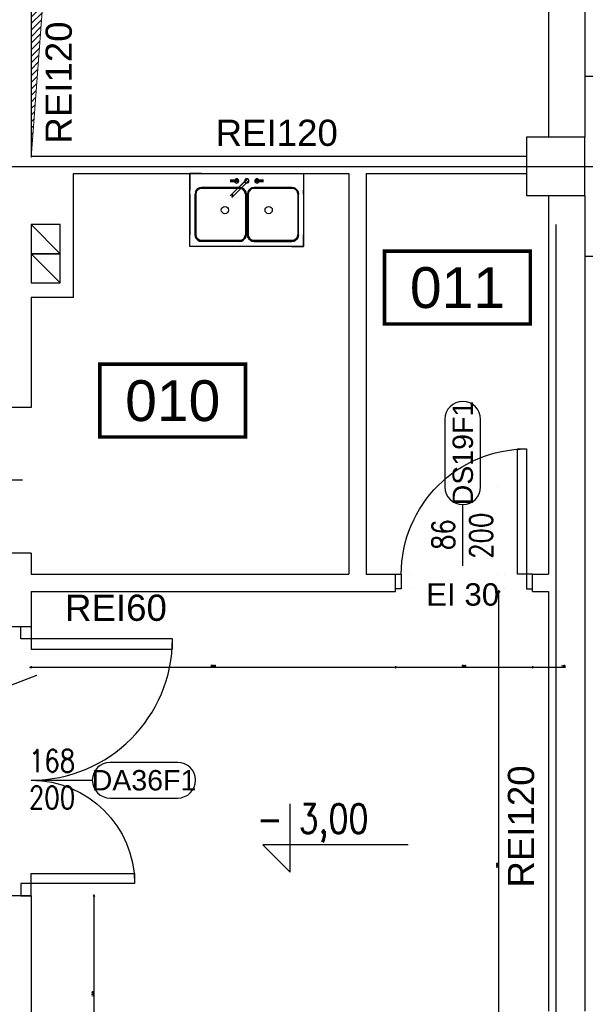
# Model space of a CAD drawing. Header units: centimetres. Extents: x -228435 to 46820, y -89367 to 152985.
# Tile 29 of 256: x -62818 to -58938, y 11246 to 18007. Entities that reach past the tile are written whole.
import ezdxf
from ezdxf.enums import TextEntityAlignment as Align

# ---------------------------------------------------------------- set-up
doc = ezdxf.new("R2010")
doc.units = ezdxf.units.CM
doc.header["$LTSCALE"] = 50
doc.header["$PDMODE"] = 35
doc.header["$PDSIZE"] = 0.1
doc.linetypes.add('Kondygnacja  -0_5$0$DOT2', pattern=[3.175, 0, -3.175])
doc.linetypes.add('Osie rzutów$0$DASHDOT2', pattern=[12.7, 6.35, -3.175, 0, -3.175])
doc.layers.get('0').update_dxf_attribs({"color": 8})
doc.layers.get('DEFPOINTS').update_dxf_attribs({"color": 8})
for name, color, linetype in [('Kondygnacja  -0_5$0$ARCH_INFO_ETYK_DRZWI', 8, 'Continuous'), ('Kondygnacja  -0_5$0$ARCH_INFO_KOTY_WYSOKOŚCIOWE_IST', 8, 'Continuous'), ('Kondygnacja  -0_5$0$ARCH_INFO_ODPORNOŚĆ OGNIOWA', 8, 'Continuous'), ('Kondygnacja  -0_5$0$ARCH_INFO_OPISY', 8, 'Continuous'), ('Kondygnacja  -0_5$0$ARCH_MUROWANE_IST', 8, 'Continuous'), ('Kondygnacja  -0_5$0$ARCH_OKŁADZINA', 8, 'Continuous'), ('Kondygnacja  -0_5$0$ARCH_OTWORY_WENTYLACJA_IST', 8, 'Continuous'), ('Kondygnacja  -0_5$0$ARCH_WYBURZENIA', 8, 'Kondygnacja  -0_5$0$DOT2'), ('Kondygnacja  -0_5$0$ARCH_WYPOSAŻENIE_SANITARNE_IST', 8, 'Continuous'), ('Kondygnacja  -0_5$0$ARCH_ŚLUSARKA_DRZWI', 8, 'Continuous'), ('Kondygnacja  -0_5$0$ARCH_ŚLUSARKA_DRZWI_IST', 8, 'Continuous'), ('Kondygnacja  -0_5$0$ARCH_ŻELBET_IST', 8, 'Continuous'), ('Osie rzutów$0$ARCH_INFO_OSIE_IST', 8, 'Osie rzutów$0$DASHDOT2'), ('Osie rzutów$0$ARCH_INFO_OSIE_OPISY_IST', 8, 'Continuous'), ('Pomieszczenia -05$0$ARCH_INFO_AREA_ETYKIETY_200', 8, 'Continuous')]:
    doc.layers.add(name, color=color, linetype=linetype)
doc.layers.add('Kondygnacja  -0_5$0$ARCH_INFO_WYMIARY', color=8, linetype='Continuous', lineweight=9)
doc.layers.add('Kondygnacja  -0_5$0$ARCH_WIDOK', color=8, linetype='Continuous', lineweight=13)
doc.styles.add('Kondygnacja  -0_5$0$Arial', font='ARIAL.TTF')
doc.styles.add('Kondygnacja  -0_5$0$Romans', font='Romans.shx', dxfattribs={"width": 0.7})
doc.styles.add('Kondygnacja  -0_5$0$ROMANS-50-CM', font='romans.shx', dxfattribs={"width": 0.8, "height": 10})
doc.styles.add('Kondygnacja  -0_5$0$Standard', font='txt')
doc.styles.add('Pomieszczenia -05$0$Arial', font='ARIAL.TTF')
doc.dimstyles.new('Kondygnacja  -0_5$0$ISO-25', dxfattribs={"dimtxt": 2.5, "dimasz": 2.5, "dimexe": 1.25, "dimexo": 0.625, "dimtad": 1, "dimtxsty": 'Kondygnacja  -0_5$0$Standard', "dimcen": 2.5, "dimadec": 0, "dimazin": 0, "dimtfac": 1, "dimtmove": 0, "dimatfit": 3, "dimfxl": 1, "dimarcsym": 0})
doc.dimstyles.new('Kondygnacja  -0_5$0$Wymiary 1-100', dxfattribs={"dimtxt": 12, "dimasz": 10, "dimexe": 5, "dimexo": 0, "dimgap": 4, "dimtad": 1, "dimrnd": 0.5, "dimzin": 12, "dimdsep": 46, "dimtxsty": 'Kondygnacja  -0_5$0$Romans', "dimblk": 'Kondygnacja  -0_5$0$_Oblique', "dimcen": 10, "dimdle": 10, "dimclrt": 55, "dimazin": 0, "dimtfac": 1, "dimtmove": 1, "dimatfit": 3, "dimfxl": 8, "dimfxlon": 1, "dimtolj": 1, "dimtzin": 0, "dimarcsym": 0})

# ---------------------------------------------------------------- blocks, each defined once
blk = doc.blocks.new('Osie rzutów')
at = {"layer": 'Osie rzutów$0$ARCH_INFO_OSIE_IST', "ltscale": 10}
for p, q in [((6200, 12510), (6200, 4800)), ((6200, 12510), (6200, 4571.18)), ((4436.04, 6200), (15156.54, 6200))]:
    blk.add_line(p, q, dxfattribs=at)
blk = doc.blocks.new('Kondygnacja  -0_5$0$T-drzwi_prawe-200')
at = {"layer": 'Kondygnacja  -0_5$0$ARCH_INFO_ETYK_DRZWI'}
blk.add_line((0, 0), (60, 0), dxfattribs=at)
blk.add_lwpolyline([(143.68, 17.5), (77.5, 17.5, 1), (77.5, -17.5), (143.68, -17.5, 1)], format="xyb", close=True, dxfattribs=at)
at = {"layer": 'Kondygnacja  -0_5$0$ARCH_INFO_ETYK_DRZWI', "color": 1, "style": 'Kondygnacja  -0_5$0$Arial'}
blk.add_attdef('ADS_DRZWI:ODPORNOŚĆ_OGNIOWA', text='', height=20, rotation=90, dxfattribs=at).set_placement((-25.52, 0.12), align=Align.BOTTOM_CENTER)
at = {"layer": 'Kondygnacja  -0_5$0$ARCH_INFO_ETYK_DRZWI', "style": 'Kondygnacja  -0_5$0$Romans', "width": 0.8}
for tag, p in [('ADS_DRZWI:SZEROKOŚĆ', (20.49, 8)), ('ADS_DRZWI:WYSOKOŚĆ', (20.49, -28))]:
    blk.add_attdef(tag, text='', height=22, dxfattribs=at).set_placement(p, align=Align.CENTER)
at = {"layer": 'Kondygnacja  -0_5$0$ARCH_INFO_ETYK_DRZWI', "style": 'Kondygnacja  -0_5$0$Arial'}
blk.add_attdef('ADS_DRZWI:SYMBOL', text='', height=20, dxfattribs=at).set_placement((110.69, 0), align=Align.MIDDLE)
blk = doc.blocks.new('Kondygnacja  -0_5$0$T-drzwi_góra-200')
at = {"layer": 'Kondygnacja  -0_5$0$ARCH_INFO_ETYK_DRZWI'}
blk.add_line((0, 0), (0, 60), dxfattribs=at)
blk.add_lwpolyline([(-17.5, 143.68), (-17.5, 77.5, 1), (17.5, 77.5), (17.5, 143.68, 1)], format="xyb", close=True, dxfattribs=at)
at = {"layer": 'Kondygnacja  -0_5$0$ARCH_INFO_ETYK_DRZWI', "style": 'Kondygnacja  -0_5$0$Arial'}
blk.add_attdef('ADS_DRZWI:SYMBOL', text='', height=20, rotation=90, dxfattribs=at).set_placement((0, 110.59), align=Align.MIDDLE)
at = {"layer": 'Kondygnacja  -0_5$0$ARCH_INFO_ETYK_DRZWI', "style": 'Kondygnacja  -0_5$0$Romans', "width": 0.8}
for tag, p in [('ADS_DRZWI:SZEROKOŚĆ', (-8, 30.49)), ('ADS_DRZWI:WYSOKOŚĆ', (29, 29.47))]:
    blk.add_attdef(tag, text='', height=22, rotation=90, dxfattribs=at).set_placement(p, align=Align.CENTER)
at = {"layer": 'Kondygnacja  -0_5$0$ARCH_INFO_ETYK_DRZWI', "color": 1, "style": 'Kondygnacja  -0_5$0$Arial'}
blk.add_attdef('ADS_DRZWI:ODPORNOŚĆ_OGNIOWA', text='', height=22, dxfattribs=at).set_placement((-0.12, -45.76), align=Align.BOTTOM_CENTER)
blk = doc.blocks.new('Kondygnacja  -0_5$0$_Dot')
at = {"color": 0, "linetype": 'ByBlock', "lineweight": -2}
blk.add_line((-0.5, 0), (-1, 0), dxfattribs=at)
at = {"color": 0, "linetype": 'ByBlock', "const_width": 0.5}
blk.add_lwpolyline([(-0.25, 0, 1), (0.25, 0, 1)], format="xyb", close=True, dxfattribs=at)
blk = doc.blocks.new('Kondygnacja  -0_5$0$_Oblique')
at = {"color": 0, "linetype": 'ByBlock', "lineweight": -2}
blk.add_line((-0.5, -0.5), (0.5, 0.5), dxfattribs=at)
blk = doc.blocks.new('*D144')
at = {"layer": 'DEFPOINTS', "color": 0}
for p in [(-62740, 11990), (-62307, 11990), (-62690, 10644.8)]:
    blk.add_point(p, dxfattribs=at)
at = {"layer": 'Kondygnacja  -0_5$0$ARCH_INFO_WYMIARY', "color": 0, "lineweight": -2}
for p, q in [((-62315, 11990), (-62302, 11990)), ((-62307, 10634.8), (-62307, 12000)), ((-62315, 10644.8), (-62302, 10644.8))]:
    blk.add_line(p, q, dxfattribs=at)
at = {"layer": 'Kondygnacja  -0_5$0$ARCH_INFO_WYMIARY', "color": 0, "lineweight": -2, "xscale": 10, "yscale": 10, "zscale": 10}
for p, rotation in [((-62307, 11990), 90), ((-62307, 10644.8), 270)]:
    blk.add_blockref('Kondygnacja  -0_5$0$_Oblique', p, dxfattribs=dict(at, rotation=rotation))
at = {"layer": 'Kondygnacja  -0_5$0$ARCH_INFO_WYMIARY', "color": 55, "insert": (-62317, 11317.4), "char_height": 12, "attachment_point": 5, "rotation": 90, "style": 'Kondygnacja  -0_5$0$Romans'}
blk.add_mtext('\\A1;1345', dxfattribs=at)
blk = doc.blocks.new('*D145')
at = {"layer": 'DEFPOINTS', "color": 0}
for p in [(-59530.1, 14080), (-59190, 14080), (-59190, 10320)]:
    blk.add_point(p, dxfattribs=at)
at = {"layer": 'Kondygnacja  -0_5$0$ARCH_INFO_WYMIARY', "color": 0, "lineweight": -2}
for p, q in [((-59522.1, 14080), (-59535.1, 14080)), ((-59530.1, 10310), (-59530.1, 14090)), ((-59522.1, 10320), (-59535.1, 10320))]:
    blk.add_line(p, q, dxfattribs=at)
at = {"layer": 'Kondygnacja  -0_5$0$ARCH_INFO_WYMIARY', "color": 0, "lineweight": -2, "xscale": 10, "yscale": 10, "zscale": 10}
for p, rotation in [((-59530.1, 14080), 90), ((-59530.1, 10320), 270)]:
    blk.add_blockref('Kondygnacja  -0_5$0$_Oblique', p, dxfattribs=dict(at, rotation=rotation))
at = {"layer": 'Kondygnacja  -0_5$0$ARCH_INFO_WYMIARY', "color": 55, "insert": (-59540.1, 12200), "char_height": 12, "attachment_point": 5, "rotation": 90, "style": 'Kondygnacja  -0_5$0$Romans'}
blk.add_mtext('\\A1;3760', dxfattribs=at)
blk = doc.blocks.new('*D107')
at = {"layer": 'DEFPOINTS', "color": 0}
for p in [(-59300, 14080), (-59190, 13832.7), (-59300, 13559.4)]:
    blk.add_point(p, dxfattribs=at)
at = {"layer": 'Kondygnacja  -0_5$0$ARCH_INFO_WYMIARY', "color": 0, "lineweight": -2}
for p, q in [((-59180, 13559.4), (-59310, 13559.4)), ((-59300, 13567.4), (-59300, 13554.4)), ((-59190, 13567.4), (-59190, 13554.4)), ((-59074.2, 13559.4), (-59190, 13559.4))]:
    blk.add_line(p, q, dxfattribs=at)
at = {"layer": 'Kondygnacja  -0_5$0$ARCH_INFO_WYMIARY', "color": 0, "lineweight": -2, "xscale": 10, "yscale": 10, "zscale": 10, "rotation": 180}
blk.add_blockref('Kondygnacja  -0_5$0$_Oblique', (-59300, 13559.4), dxfattribs=at)
at = {"layer": 'Kondygnacja  -0_5$0$ARCH_INFO_WYMIARY', "color": 0, "lineweight": -2, "xscale": 10, "yscale": 10, "zscale": 10}
blk.add_blockref('Kondygnacja  -0_5$0$_Oblique', (-59190, 13559.4), dxfattribs=at)
at = {"layer": 'Kondygnacja  -0_5$0$ARCH_INFO_WYMIARY', "color": 55, "insert": (-59088.4, 13569.4), "char_height": 12, "attachment_point": 5, "style": 'Kondygnacja  -0_5$0$Romans'}
blk.add_mtext('\\A1;110', dxfattribs=at)
blk = doc.blocks.new('*D108')
at = {"layer": 'DEFPOINTS', "color": 0}
for p in [(-60240, 14080), (-59300, 14080), (-60240, 13559.4)]:
    blk.add_point(p, dxfattribs=at)
at = {"layer": 'Kondygnacja  -0_5$0$ARCH_INFO_WYMIARY', "color": 0, "lineweight": -2}
for p, q in [((-59290, 13559.4), (-60250, 13559.4)), ((-60240, 13567.4), (-60240, 13554.4)), ((-59300, 13567.4), (-59300, 13554.4))]:
    blk.add_line(p, q, dxfattribs=at)
at = {"layer": 'Kondygnacja  -0_5$0$ARCH_INFO_WYMIARY', "color": 0, "lineweight": -2, "xscale": 10, "yscale": 10, "zscale": 10, "rotation": 180}
blk.add_blockref('Kondygnacja  -0_5$0$_Oblique', (-60240, 13559.4), dxfattribs=at)
at = {"layer": 'Kondygnacja  -0_5$0$ARCH_INFO_WYMIARY', "color": 0, "lineweight": -2, "xscale": 10, "yscale": 10, "zscale": 10}
blk.add_blockref('Kondygnacja  -0_5$0$_Oblique', (-59300, 13559.4), dxfattribs=at)
at = {"layer": 'Kondygnacja  -0_5$0$ARCH_INFO_WYMIARY', "color": 55, "insert": (-59770, 13569.4), "char_height": 12, "attachment_point": 5, "style": 'Kondygnacja  -0_5$0$Romans'}
blk.add_mtext('\\A1;940', dxfattribs=at)
blk = doc.blocks.new('*D109')
at = {"layer": 'DEFPOINTS', "color": 0}
for p in [(-60240, 14080), (-62740, 13832.7), (-62740, 13559.4)]:
    blk.add_point(p, dxfattribs=at)
at = {"layer": 'Kondygnacja  -0_5$0$ARCH_INFO_WYMIARY', "color": 0, "lineweight": -2}
for p, q in [((-60230, 13559.4), (-62750, 13559.4)), ((-62740, 13567.4), (-62740, 13554.4)), ((-60240, 13567.4), (-60240, 13554.4))]:
    blk.add_line(p, q, dxfattribs=at)
at = {"layer": 'Kondygnacja  -0_5$0$ARCH_INFO_WYMIARY', "color": 0, "lineweight": -2, "xscale": 10, "yscale": 10, "zscale": 10, "rotation": 180}
blk.add_blockref('Kondygnacja  -0_5$0$_Oblique', (-62740, 13559.4), dxfattribs=at)
at = {"layer": 'Kondygnacja  -0_5$0$ARCH_INFO_WYMIARY', "color": 0, "lineweight": -2, "xscale": 10, "yscale": 10, "zscale": 10}
blk.add_blockref('Kondygnacja  -0_5$0$_Oblique', (-60240, 13559.4), dxfattribs=at)
at = {"layer": 'Kondygnacja  -0_5$0$ARCH_INFO_WYMIARY', "color": 55, "insert": (-61490, 13569.4), "char_height": 12, "attachment_point": 5, "style": 'Kondygnacja  -0_5$0$Romans'}
blk.add_mtext('\\A1;2500', dxfattribs=at)
blk = doc.blocks.new('Kondygnacja  -0_5$0$DRZWI90')
blk.add_line((-45, 0), (-45, 90))
at = {"lineweight": -3}
for p, q in [((0, -25), (0, 25)), ((45, 0), (-45, 0))]:
    blk.add_line(p, q, dxfattribs=at)
for points in [[(-50, -10), (-45, -10), (-45, 0), (-50, 0)], [(45, -10), (50, -10), (50, 0), (45, 0)]]:
    blk.add_lwpolyline(points, close=True, dxfattribs=at)
blk.add_arc((-45, 0), 90, 0, 90, dxfattribs=at)
blk = doc.blocks.new('Kondygnacja  -0_5$0$KLM_Poziom_0$0$ZLEW2')
for points, elevation in [([(78, 0), (0, 0), (0, -50), (78, -50)], -0.5), ([(37.75, -43.25), (38, -42), (38, -14), (37.75, -12.75), (37.25, -11.75), (36.25, -10.75), (35.25, -10.25), (34, -10), (8, -10), (6.75, -10.25), (5.75, -10.75), (4.75, -11.75), (4.25, -12.75), (4, -14), (4, -42), (4.25, -43.25), (4.75, -44.25), (5.75, -45.25), (6.75, -45.75), (8, -46), (34, -46), (35.25, -45.75), (36.25, -45.25), (37.25, -44.25)], -16.5), ([(73.75, -43.25), (74, -42), (74, -14), (73.75, -12.75), (73.25, -11.75), (72.25, -10.75), (71.25, -10.25), (70, -10), (44, -10), (42.75, -10.25), (41.75, -10.75), (40.75, -11.75), (40.25, -12.75), (40, -14), (40, -42), (40.25, -43.25), (40.75, -44.25), (41.75, -45.25), (42.75, -45.75), (44, -46), (70, -46), (71.25, -45.75), (72.25, -45.25), (73.25, -44.25)], -16.5)]:
    blk.add_lwpolyline(points, close=True, dxfattribs=dict(elevation=elevation))
at = {"extrusion": (1.83772e-16, 1, -1.83772e-16), "elevation": -5.5}
blk.add_lwpolyline([(-33.5, 2.5), (-33.5, 3.5), (-27.5, 3.5), (-27.5, 2.5)], close=True, dxfattribs=at)
at = {"extrusion": (-0.707107, -0.707107, -1.83772e-16), "elevation": -24.79}
blk.add_lwpolyline([(29.61, 2.5), (31.61, 5.5), (46.36, 5.5), (46.36, 4), (32.61, 4), (32.61, 2.5)], close=True, dxfattribs=at)
at = {"extrusion": (-6.12574e-17, -1, -1.83772e-16), "elevation": 4.5}
blk.add_lwpolyline([(44.5, 2.5), (44.5, 3.5), (50.5, 3.5), (50.5, 2.5)], close=True, dxfattribs=at)
for points in [[(8, -9.5), (6.5, -9.75), (5.5, -10.25), (4.25, -11.5), (3.75, -12.5), (3.5, -14)], [(34, -9.5), (35.5, -9.75), (36.5, -10.25), (37.75, -11.5), (38.25, -12.5), (38.5, -14)], [(44, -9.5), (42.5, -9.75), (41.5, -10.25), (40.25, -11.5), (39.75, -12.5), (39.5, -14)], [(70, -9.5), (71.5, -9.75), (72.5, -10.25), (73.75, -11.5), (74.25, -12.5), (74.5, -14)], [(8, -46.5), (6.5, -46.25), (5.5, -45.75), (4.25, -44.5), (3.75, -43.5), (3.5, -42)], [(34, -46.5), (35.5, -46.25), (36.5, -45.75), (37.75, -44.5), (38.25, -43.5), (38.5, -42)], [(44, -46.5), (42.5, -46.25), (41.5, -45.75), (40.25, -44.5), (39.75, -43.5), (39.5, -42)], [(70, -46.5), (71.5, -46.25), (72.5, -45.75), (73.75, -44.5), (74.25, -43.5), (74.5, -42)]]:
    blk.add_lwpolyline(points)
at = {"elevation": -0.5}
for points in [[(8, -10), (6.75, -10.25), (5.75, -10.75), (4.75, -11.75), (4.25, -12.75), (4, -14)], [(34, -10), (35.25, -10.25), (36.25, -10.75), (37.25, -11.75), (37.75, -12.75), (38, -14)], [(44, -10), (42.75, -10.25), (41.75, -10.75), (40.75, -11.75), (40.25, -12.75), (40, -14)], [(70, -10), (71.25, -10.25), (72.25, -10.75), (73.25, -11.75), (73.75, -12.75), (74, -14)], [(8, -46), (6.75, -45.75), (5.75, -45.25), (4.75, -44.25), (4.25, -43.25), (4, -42)], [(34, -46), (35.25, -45.75), (36.25, -45.25), (37.25, -44.25), (37.75, -43.25), (38, -42)], [(44, -46), (42.75, -45.75), (41.75, -45.25), (40.75, -44.25), (40.25, -43.25), (40, -42)], [(70, -46), (71.25, -45.75), (72.25, -45.25), (73.25, -44.25), (73.75, -43.25), (74, -42)]]:
    blk.add_lwpolyline(points, dxfattribs=at)
for points in [[(8, -9.5), (34, -9.5, -0.318626)], [(38.5, -14), (38.5, -42, -0.325454)], [(34, -46.5), (8, -46.5, -0.318626)]]:
    blk.add_lwpolyline(points, format="xyb")
for centre, radius in [((32, -5, 0.5), 1.5), ((39, -5, 0.5), 1.5), ((46, -5, 0.5), 1.5), ((49, -15, 3), 0.5)]:
    blk.add_circle(centre, radius)
for centre, start, end in [((24, -25, -16.5), 0, 180), ((24, -25, -16.5), 180, 0), ((54, -25, -16.5), 0, 180), ((54, -25, -16.5), 180, 0)]:
    blk.add_arc(centre, 2.5, start, end)
for points, invisible_edges in [([(5.5, -10.25), (6.5, -9.75), (5.75, 0), (0, 0)], 10), ([(4.25, -11.5), (5.5, -10.25), (0, 0), (0, -7)], 10), ([(8, -9.5), (8, 0), (5.75, 0), (6.5, -9.75)], 5), ([(70, -9.5), (70, 0), (8, 0), (8, -9.5)], 13), ([(70, -9.5), (70, 0), (72.25, 0), (71.5, -9.75)], 5), ([(72.5, -10.25), (71.5, -9.75), (72.25, 0), (78, 0)], 10), ([(73.75, -11.5), (72.5, -10.25), (78, 0), (78, -7)], 10), ([(3.75, -12.5), (4.25, -11.5), (0, -7), (0, -11.25)], 10), ([(3.5, -14), (0, -14), (0, -11.25), (3.75, -12.5)], 5), ([(4.25, -12.75, -0.5), (3.75, -12.5), (3.5, -14), (4, -14, -0.5)], 5), ([(4.75, -11.75, -0.5), (4.25, -11.5), (3.75, -12.5), (4.25, -12.75, -0.5)], 5), ([(5.5, -10.25), (4.25, -11.5), (4.75, -11.75, -0.5), (5.75, -10.75, -0.5)], 10), ([(6.5, -9.75), (5.5, -10.25), (5.75, -10.75, -0.5), (6.75, -10.25, -0.5)], 10), ([(8, -10, -0.5), (8, -9.5), (6.5, -9.75), (6.75, -10.25, -0.5)], 5), ([(34, -10, -0.5), (8, -10, -0.5), (8, -9.5), (34, -9.5)], 10), ([(34, -10, -0.5), (34, -9.5), (35.5, -9.75), (35.25, -10.25, -0.5)], 5), ([(34, -9.5), (39, -9.5), (35.5, -9.75)], 3), ([(35.5, -9.75), (36.5, -10.25), (36.25, -10.75, -0.5), (35.25, -10.25, -0.5)], 10), ([(35.5, -9.75), (39, -9.5), (36.5, -10.25)], 3), ([(36.5, -10.25), (37.75, -11.5), (37.25, -11.75, -0.5), (36.25, -10.75, -0.5)], 10), ([(36.5, -10.25), (39, -9.5), (37.75, -11.5)], 3), ([(37.25, -11.75, -0.5), (37.75, -11.5), (38.25, -12.5), (37.75, -12.75, -0.5)], 5), ([(40.25, -11.5), (39, -9.5), (37.75, -11.5)], 11), ([(40.25, -11.5), (37.75, -11.5), (38.25, -12.5), (39.75, -12.5)], 5), ([(37.75, -12.75, -0.5), (38.25, -12.5), (38.5, -14), (38, -14, -0.5)], 5), ([(39.5, -14), (39.75, -12.5), (38.25, -12.5), (38.5, -14)], 10), ([(41.5, -10.25), (39, -9.5), (40.25, -11.5)], 3), ([(42.5, -9.75), (39, -9.5), (41.5, -10.25)], 3), ([(44, -9.5), (39, -9.5), (42.5, -9.75)], 3), ([(40.25, -12.75, -0.5), (39.75, -12.5), (39.5, -14), (40, -14, -0.5)], 5), ([(40.75, -11.75, -0.5), (40.25, -11.5), (39.75, -12.5), (40.25, -12.75, -0.5)], 5), ([(41.5, -10.25), (40.25, -11.5), (40.75, -11.75, -0.5), (41.75, -10.75, -0.5)], 10), ([(42.5, -9.75), (41.5, -10.25), (41.75, -10.75, -0.5), (42.75, -10.25, -0.5)], 10), ([(44, -10, -0.5), (44, -9.5), (42.5, -9.75), (42.75, -10.25, -0.5)], 5), ([(70, -10, -0.5), (44, -10, -0.5), (44, -9.5), (70, -9.5)], 10), ([(70, -10, -0.5), (70, -9.5), (71.5, -9.75), (71.25, -10.25, -0.5)], 5), ([(71.5, -9.75), (72.5, -10.25), (72.25, -10.75, -0.5), (71.25, -10.25, -0.5)], 10), ([(72.5, -10.25), (73.75, -11.5), (73.25, -11.75, -0.5), (72.25, -10.75, -0.5)], 10), ([(73.25, -11.75, -0.5), (73.75, -11.5), (74.25, -12.5), (73.75, -12.75, -0.5)], 5), ([(74.25, -12.5), (73.75, -11.5), (78, -7), (78, -11.25)], 10), ([(73.75, -12.75, -0.5), (74.25, -12.5), (74.5, -14), (74, -14, -0.5)], 5), ([(74.5, -14), (78, -14), (78, -11.25), (74.25, -12.5)], 5), ([(3.5, -14), (0, -14), (0, -42), (3.5, -42)], 5), ([(4, -14, -0.5), (4, -42, -0.5), (3.5, -42), (3.5, -14)], 10), ([(38, -14, -0.5), (38, -42, -0.5), (38.5, -42), (38.5, -14)], 10), ([(39.5, -42), (39.5, -14), (38.5, -14), (38.5, -42)], 10), ([(40, -14, -0.5), (40, -42, -0.5), (39.5, -42), (39.5, -14)], 10), ([(74, -14, -0.5), (74, -42, -0.5), (74.5, -42), (74.5, -14)], 10), ([(74.5, -14), (78, -14), (78, -42), (74.5, -42)], 5), ([(74.5, -14), (78, -14), (78, -42), (74.5, -42)], 5), ([(3.5, -42), (3.75, -43.5), (0, -45), (0, -42)], 10), ([(3.75, -43.5), (4.25, -44.5), (0, -48), (0, -45)], 10), ([(4.25, -44.5), (5.5, -45.75), (0, -50), (0, -48)], 10), ([(5.5, -45.75), (2.5, -50), (0, -50)], 9), ([(5.5, -45.75), (6.5, -46.25), (5.75, -50), (2.5, -50)], 10), ([(4.25, -43.25, -0.5), (3.75, -43.5), (3.5, -42), (4, -42, -0.5)], 5), ([(4.75, -44.25, -0.5), (4.25, -44.5), (3.75, -43.5), (4.25, -43.25, -0.5)], 5), ([(5.5, -45.75), (4.25, -44.5), (4.75, -44.25, -0.5), (5.75, -45.25, -0.5)], 10), ([(6.5, -46.25), (5.5, -45.75), (5.75, -45.25, -0.5), (6.75, -45.75, -0.5)], 10), ([(8, -46.5), (8, -50), (5.75, -50), (6.5, -46.25)], 5), ([(8, -46, -0.5), (8, -46.5), (6.5, -46.25), (6.75, -45.75, -0.5)], 5), ([(34, -46, -0.5), (8, -46, -0.5), (8, -46.5), (34, -46.5)], 14), ([(70, -46.5), (8, -46.5), (8, -50), (70, -50)], 11), ([(34, -46, -0.5), (34, -46.5), (35.5, -46.25), (35.25, -45.75, -0.5)], 5), ([(34, -46.5), (39, -46.5), (35.5, -46.25)], 3), ([(35.5, -46.25), (36.5, -45.75), (36.25, -45.25, -0.5), (35.25, -45.75, -0.5)], 10), ([(35.5, -46.25), (39, -46.5), (36.5, -45.75)], 3), ([(36.5, -45.75), (37.75, -44.5), (37.25, -44.25, -0.5), (36.25, -45.25, -0.5)], 10), ([(36.5, -45.75), (39, -46.5), (37.75, -44.5)], 3), ([(37.25, -44.25, -0.5), (37.75, -44.5), (38.25, -43.5), (37.75, -43.25, -0.5)], 5), ([(37.75, -43.25, -0.5), (38.25, -43.5), (38.5, -42), (38, -42, -0.5)], 5), ([(40.25, -44.5), (37.75, -44.5), (38.25, -43.5), (39.75, -43.5)], 5), ([(40.25, -44.5), (39, -46.5), (37.75, -44.5)], 11), ([(39.5, -42), (39.75, -43.5), (38.25, -43.5), (38.5, -42)], 10), ([(41.5, -45.75), (39, -46.5), (40.25, -44.5)], 3), ([(42.5, -46.25), (39, -46.5), (41.5, -45.75)], 3), ([(44, -46.5), (39, -46.5), (42.5, -46.25)], 3), ([(40.25, -43.25, -0.5), (39.75, -43.5), (39.5, -42), (40, -42, -0.5)], 5), ([(40.75, -44.25, -0.5), (40.25, -44.5), (39.75, -43.5), (40.25, -43.25, -0.5)], 5), ([(41.5, -45.75), (40.25, -44.5), (40.75, -44.25, -0.5), (41.75, -45.25, -0.5)], 10), ([(42.5, -46.25), (41.5, -45.75), (41.75, -45.25, -0.5), (42.75, -45.75, -0.5)], 10), ([(44, -46, -0.5), (44, -46.5), (42.5, -46.25), (42.75, -45.75, -0.5)], 5), ([(70, -46, -0.5), (44, -46, -0.5), (44, -46.5), (70, -46.5)], 10), ([(70, -46, -0.5), (70, -46.5), (71.5, -46.25), (71.25, -45.75, -0.5)], 5), ([(70, -46.5), (70, -50), (72.25, -50), (71.5, -46.25)], 5), ([(71.5, -46.25), (72.5, -45.75), (72.25, -45.25, -0.5), (71.25, -45.75, -0.5)], 10), ([(72.5, -45.75), (71.5, -46.25), (72.25, -50), (75.5, -50)], 10), ([(72.5, -45.75), (73.75, -44.5), (73.25, -44.25, -0.5), (72.25, -45.25, -0.5)], 10), ([(73.75, -44.5), (72.5, -45.75), (78, -50), (78, -48)], 10), ([(72.5, -45.75), (75.5, -50), (78, -50)], 9), ([(73.25, -44.25, -0.5), (73.75, -44.5), (74.25, -43.5), (73.75, -43.25, -0.5)], 5), ([(73.75, -43.25, -0.5), (74.25, -43.5), (74.5, -42), (74, -42, -0.5)], 5), ([(74.25, -43.5), (73.75, -44.5), (78, -48), (78, -45)], 10), ([(74.5, -42), (74.25, -43.5), (78, -45), (78, -42)], 10)]:
    blk.add_3dface(points, dxfattribs=dict(invisible_edges=invisible_edges))
for points in [[(27.5, -4.5, 3.5), (33.5, -4.5, 3.5), (33.5, -4.5, 2.5), (27.5, -4.5, 2.5)], [(27.5, -5.5, 3.5), (33.5, -5.5, 3.5), (33.5, -5.5, 2.5), (27.5, -5.5, 2.5)], [(38.12, -5.18, 4), (39.53, -6.59, 4), (39.53, -6.59, 2.5), (37.41, -4.47, 2.5)], [(38.82, -5.88, 5.5), (38.12, -5.18, 4), (49.25, -16.31, 4), (49.25, -16.31, 5.5)], [(39.18, -4.12, 4), (40.59, -5.53, 4), (40.59, -5.53, 2.5), (38.47, -3.41, 2.5)], [(39.88, -4.82, 5.5), (39.18, -4.12, 4), (50.31, -15.25, 4), (50.31, -15.25, 5.5)], [(50.5, -4.5, 3.5), (44.5, -4.5, 3.5), (44.5, -4.5, 2.5), (50.5, -4.5, 2.5)], [(50.5, -5.5, 3.5), (44.5, -5.5, 3.5), (44.5, -5.5, 2.5), (50.5, -5.5, 2.5)]]:
    blk.add_3dface(points)
blk = doc.blocks.new('Pomieszczenia -05$0$etykieta_numer')
at = {"color": 0, "linetype": 'ByBlock', "const_width": 2.44}
blk.add_lwpolyline([(-50, -50), (-50, 0), (50, 0), (50, -50)], close=True, dxfattribs=at)
at = {"color": 0, "linetype": 'ByBlock', "style": 'Pomieszczenia -05$0$Arial'}
blk.add_attdef('AECAREA:NUMBER', text='', height=28, dxfattribs=at).set_placement((0, -25), align=Align.MIDDLE)

msp = doc.modelspace()

# ---------------------------------------------------------------- hatches: boundary and pattern name
at = {"layer": 'Kondygnacja  -0_5$0$ARCH_WIDOK'}
h = msp.add_hatch(dxfattribs=at)
h.set_pattern_fill('ANSI31', color=256, scale=10, angle=-180, style=0)
h.set_pattern_definition([(225, (-121140, -45000), (22.45064, -22.45064), [])])
h.paths.add_polyline_path([(-62740, 17060), (-62740, 22800), (-59140, 22800), (-62335.997, 22415.735)])

# ---------------------------------------------------------------- linework, layer by layer
at = {"layer": 'Kondygnacja  -0_5$0$ARCH_INFO_KOTY_WYSOKOŚCIOWE_IST'}
msp.add_lwpolyline([(-60153.279, 12341.241), (-61150.463, 12341.241), (-60962.963, 12153.741), (-60962.963, 12622.175)], dxfattribs=at)
at = {"layer": 'Kondygnacja  -0_5$0$ARCH_MUROWANE_IST', "ltscale": 4}
for p, q in [((-59190, 22800), (-59190, 17200)), ((-58940, 22800), (-58940, 17200)), ((-62740, 18085), (-62740, 17070)), ((-62740, 17070), (-59340, 17070)), ((-62450, 16950), (-60560, 16950)), ((-62450, 16100), (-62450, 16950)), ((-60560, 16950), (-60560, 14200)), ((-60440, 16950), (-59340, 16950)), ((-60440, 16950), (-60440, 14200)), ((-59190, 16800), (-59190, 14200)), ((-58940, 16800), (-58940, 11200)), ((-62740, 16100), (-62740, 15345)), ((-62450, 16100), (-62740, 16100)), ((-62740, 15345), (-63050, 15345)), ((-62740, 14345), (-63050, 14345)), ((-62740, 14345), (-62740, 14200)), ((-62740, 14200), (-60560, 14200)), ((-60440, 14200), (-60240, 14200)), ((-60240, 14080), (-60240, 14200)), ((-59300, 14080), (-59300, 14200)), ((-59300, 14200), (-59190, 14200)), ((-62740, 14080), (-62740, 13840)), ((-62740, 14080), (-60240, 14080)), ((-59300, 14080), (-59190, 14080)), ((-59190, 14080), (-59190, 11200)), ((-63050, 13840), (-62740, 13840)), ((-62740, 11990), (-63050, 11990)), ((-62740, 11990), (-62740, 4400))]:
    msp.add_line(p, q, dxfattribs=at)
at = {"layer": 'Kondygnacja  -0_5$0$ARCH_OKŁADZINA'}
msp.add_lwpolyline([(-58940, 17620), (-57915.391, 17620), (-57915.391, 16380), (-58940, 16380)], dxfattribs=at)
at = {"layer": 'Kondygnacja  -0_5$0$ARCH_OTWORY_WENTYLACJA_IST'}
for p, q in [((-62740, 16600), (-62540, 16400)), ((-62740, 16400), (-62540, 16200))]:
    msp.add_line(p, q, dxfattribs=at)
for points in [[(-62740, 16400), (-62540, 16400), (-62540, 16600), (-62740, 16600)], [(-62740, 16200), (-62540, 16200), (-62540, 16400), (-62740, 16400)]]:
    msp.add_lwpolyline(points, close=True, dxfattribs=at)
at = {"layer": 'Kondygnacja  -0_5$0$ARCH_WIDOK'}
msp.add_lwpolyline([(-62740, 17060), (-62740, 22800), (-59140, 22800), (-62335.997, 22415.735), (-62740, 17060)], dxfattribs=at)
at = {"layer": 'Kondygnacja  -0_5$0$ARCH_WYBURZENIA', "ltscale": 6}
msp.add_line((-59540, 14200), (-59540, 14800), dxfattribs=at)
for points in [[(-60140, 14100), (-60190, 14100), (-60190, 14200), (-60140, 14200)], [(-59490, 14100), (-59540, 14100), (-59540, 14200), (-59490, 14200)]]:
    msp.add_lwpolyline(points, close=True, dxfattribs=at)
msp.add_arc((-59540, 14200), 600, 90, 180, dxfattribs=at)
at = {"layer": 'Kondygnacja  -0_5$0$ARCH_ŚLUSARKA_DRZWI', "linetype": 'Continuous', "lineweight": -3}
for points in [[(-59340, 14200), (-59403, 14200), (-59403, 15060), (-59340, 15060)], [(-60200, 14099), (-60240, 14099), (-60240, 14200), (-60200, 14200)], [(-59340, 14099), (-59300, 14099), (-59300, 14200), (-59340, 14200)], [(-62810, 13755), (-62810, 13840), (-62740, 13840), (-62740, 13755)], [(-62740, 13755), (-62740, 13685), (-61770, 13685), (-61770, 13755)], [(-62740, 12075), (-62740, 12145), (-62030, 12145), (-62030, 12075)], [(-62810, 12075), (-62810, 11990), (-62740, 11990), (-62740, 12075)]]:
    msp.add_lwpolyline(points, close=True, dxfattribs=at)
at = {"layer": 'Kondygnacja  -0_5$0$ARCH_ŚLUSARKA_DRZWI', "linetype": 'Continuous', "lineweight": -3, "extrusion": (0, 0, -1)}
for centre, radius, start, end in [((59340, 14200), 860, 0, 90), ((62740, 12075), 710, 90, 180)]:
    msp.add_arc(centre, radius, start, end, dxfattribs=at)
at = {"layer": 'Kondygnacja  -0_5$0$ARCH_ŚLUSARKA_DRZWI', "linetype": 'Continuous', "lineweight": -3}
msp.add_arc((-62740, 13755), 970, 270, 0, dxfattribs=at)
at = {"layer": 'Kondygnacja  -0_5$0$ARCH_ŻELBET_IST', "ltscale": 4}
msp.add_lwpolyline([(-59340, 16800), (-58940, 16800), (-58940, 17200), (-59340, 17200)], close=True, dxfattribs=at)
msp.add_lwpolyline([(-59340, 16800), (-58940, 16800), (-58940, 17200), (-59340, 17200)], close=True, dxfattribs=at)
msp.add_lwpolyline([(-59340, 16800), (-58940, 16800), (-58940, 17200), (-59340, 17200)], close=True, dxfattribs=at)

# ---------------------------------------------------------------- block references
at = {"layer": 'Kondygnacja  -0_5$0$ARCH_INFO_ETYK_DRZWI', "linetype": 'Continuous', "lineweight": -3, "xscale": 7, "yscale": 7, "zscale": 7}
for name, p, values in [('Kondygnacja  -0_5$0$T-drzwi_góra-200', (-59778.314, 14257.495), {'ADS_DRZWI:ODPORNOŚĆ_OGNIOWA': 'EI 30', 'ADS_DRZWI:SYMBOL': 'DS19F1', 'ADS_DRZWI:SZEROKOŚĆ': '86', 'ADS_DRZWI:WYSOKOŚĆ': '200'}), ('Kondygnacja  -0_5$0$T-drzwi_prawe-200', (-62740, 12785), {'ADS_DRZWI:ODPORNOŚĆ_OGNIOWA': 'EI30', 'ADS_DRZWI:SZEROKOŚĆ': '168', 'ADS_DRZWI:SYMBOL': 'DA36F1', 'ADS_DRZWI:WYSOKOŚĆ': '200'})]:
    msp.add_blockref(name, p, dxfattribs=at).add_auto_attribs(values)
at = {"layer": 'Kondygnacja  -0_5$0$ARCH_WYPOSAŻENIE_SANITARNE_IST', "xscale": -10, "yscale": 10, "zscale": 10}
msp.add_blockref('Kondygnacja  -0_5$0$KLM_Poziom_0$0$ZLEW2', (-60870, 16950), dxfattribs=at)
at = {"layer": 'Kondygnacja  -0_5$0$ARCH_ŚLUSARKA_DRZWI_IST', "xscale": 10, "yscale": 10, "zscale": 10, "rotation": 90}
msp.add_blockref('Kondygnacja  -0_5$0$DRZWI90', (-63050, 14845), dxfattribs=at)
at = {"layer": 'Osie rzutów$0$ARCH_INFO_OSIE_OPISY_IST', "xscale": 10, "yscale": 10, "zscale": 10}
msp.add_blockref('Osie rzutów', (-121140, -45000), dxfattribs=at)
at = {"layer": 'Pomieszczenia -05$0$ARCH_INFO_AREA_ETYKIETY_200', "linetype": 'Continuous', "lineweight": -3, "xscale": 10, "yscale": 10, "zscale": 10}
for p, values in [((-59814.68, 16417.741), {'AECAREA:NUMBER': '011'}), ((-61768.236, 15641.311), {'AECAREA:NUMBER': '010'})]:
    msp.add_blockref('Pomieszczenia -05$0$etykieta_numer', p, dxfattribs=at).add_auto_attribs(values)

# ---------------------------------------------------------------- texts
at = {"layer": 'Kondygnacja  -0_5$0$ARCH_INFO_KOTY_WYSOKOŚCIOWE_IST', "insert": (-61192.173, 12490.87), "char_height": 200, "width": 976.18926, "attachment_point": 4, "line_spacing_factor": 0.9, "style": 'Kondygnacja  -0_5$0$ROMANS-50-CM'}
msp.add_mtext('- 3,00', dxfattribs=at)
at = {"layer": 'Kondygnacja  -0_5$0$ARCH_INFO_ODPORNOŚĆ OGNIOWA', "char_height": 180, "width": 533.32525, "attachment_point": 5, "rotation": 90, "style": 'Kondygnacja  -0_5$0$Arial'}
for insert in [(-62699.392, 17575.583), (-59527.765, 12467.273)]:
    msp.add_mtext('\\PREI120', dxfattribs=dict(at, insert=insert))
at = {"layer": 'Kondygnacja  -0_5$0$ARCH_INFO_ODPORNOŚĆ OGNIOWA', "char_height": 180, "width": 533.32525, "attachment_point": 5, "style": 'Kondygnacja  -0_5$0$Arial'}
for s, insert in [('\\PREI120', (-61054.742, 17379.238)), ('\\PREI60', (-62157.65, 14117.884))]:
    msp.add_mtext(s, dxfattribs=dict(at, insert=insert))

# ---------------------------------------------------------------- dimensions: what is measured, and where the dimension line sits
at = {"layer": 'Kondygnacja  -0_5$0$ARCH_INFO_WYMIARY'}
for base, p1, p2, picture, middle in [((-62740, 13559.357), (-60240, 14080), (-62740, 13832.746), '*D109', (-61490, 13569.357)), ((-60240, 13559.357), (-59300, 14080), (-60240, 14080), '*D108', (-59770, 13569.357))]:
    dim = msp.add_linear_dim(base=base, p1=p1, p2=p2, dimstyle='Kondygnacja  -0_5$0$Wymiary 1-100', dxfattribs=at)
    dim.commit()
    dim.dimension.update_dxf_attribs({"geometry": picture, "text_midpoint": middle})
for base, p1, p2, picture, middle in [((-59530.057, 14080), (-59190, 10320), (-59190, 14080), '*D145', (-59540.057, 12200)), ((-62307.03, 11990), (-62690, 10644.768), (-62740, 11990), '*D144', (-62317.03, 11317.384))]:
    dim = msp.add_linear_dim(base=base, p1=p1, p2=p2, angle=90, dimstyle='Kondygnacja  -0_5$0$Wymiary 1-100', dxfattribs=at)
    dim.commit()
    dim.dimension.update_dxf_attribs({"geometry": picture, "text_midpoint": middle})
dim = msp.add_linear_dim(base=(-59300, 13559.357), p1=(-59190, 13832.746), p2=(-59300, 14080), dimstyle='Kondygnacja  -0_5$0$Wymiary 1-100', dxfattribs=at)
dim.commit()
dim.dimension.update_dxf_attribs({"geometry": '*D107', "text_midpoint": (-59088.355, 13553.369), "dimtype": 160})

# ---------------------------------------------------------------- leaders
at = {"layer": 'Kondygnacja  -0_5$0$ARCH_INFO_OPISY'}
msp.add_leader([(-62703.726, 13504.302), (-66149.075, 12172.369), (-69211.342, 12172.369)], dimstyle='Kondygnacja  -0_5$0$ISO-25', override={"dimscale": 5, "dimasz": 2, "dimtad": 0, "dimldrblk": 'Kondygnacja  -0_5$0$_Dot'}, dxfattribs=at)

doc.saveas('drawing.dxf')
